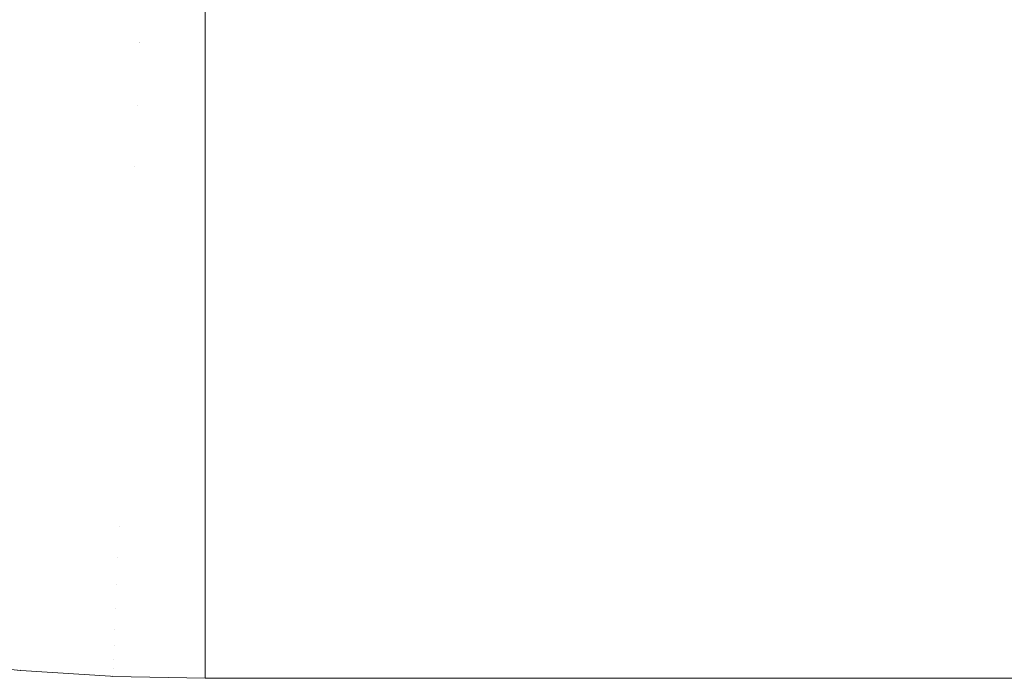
# Model space of a CAD drawing. Header units: centimetres. Extents: x -26 to 27.3, y -21.7 to -19.9.
# Tile 10 of 202: x -25.8987 to -25.8534, y -21.6599 to -21.6296. Entities that reach past the tile are written whole.
import ezdxf

# ---------------------------------------------------------------- set-up
doc = ezdxf.new("R2010")
doc.units = ezdxf.units.CM
doc.header["$LTSCALE"] = 2.54
doc.layers.add('Lucido design-1', color=7, linetype='Continuous')

# ---------------------------------------------------------------- blocks, each defined once
blk = doc.blocks.new('Gruppo-4-1')
at = {"color": 7, "linetype": 'Continuous', "lineweight": 9}
for points, invisible_edges in [([(-25.896155, -21.630473, 329.81554), (-25.899145, -21.630154, 329.81554), (-25.898772, -21.627243, 329.812713), (-25.895906, -21.627549, 329.812713)], 15), ([(-25.895895, -21.627426, 330.559644), (-25.898756, -21.627121, 330.559644), (-25.899143, -21.630139, 330.556718), (-25.896153, -21.630458, 330.556718)], 15), ([(-25.893024, -21.627609, 330.559644), (-25.895895, -21.627426, 330.559644), (-25.896153, -21.630458, 330.556718), (-25.893153, -21.630649, 330.556718)], 15), ([(-25.893154, -21.630664, 329.81554), (-25.896155, -21.630473, 329.81554), (-25.895906, -21.627549, 329.812713), (-25.893029, -21.627732, 329.812713)], 15), ([(-25.893154, -21.630664, 329.81554), (-25.893029, -21.627732, 329.812713), (-25.890147, -21.627793, 329.812713), (-25.890147, -21.630596, 329.815413)], 11), ([(-25.893024, -21.627609, 330.559644), (-25.893153, -21.630649, 330.556718), (-25.890147, -21.630713, 330.556718), (-25.890147, -21.629067, 330.558301)], 11), ([(27.209853, -21.627793, 329.812713), (27.209853, -21.630596, 329.815413), (-25.890147, -21.630596, 329.815413), (-25.890147, -21.627793, 329.812713)], 10), ([(27.209853, -21.630713, 330.556718), (27.209853, -21.629067, 330.558301), (-25.890147, -21.629067, 330.558301), (-25.890147, -21.630713, 330.556718)], 10), ([(-25.896153, -21.630458, 330.556718), (-25.899143, -21.630139, 330.556718), (-25.899513, -21.63303, 330.553668), (-25.8964, -21.633361, 330.553668)], 15), ([(-25.896394, -21.633282, 329.818488), (-25.899503, -21.632951, 329.818488), (-25.899145, -21.630154, 329.81554), (-25.896155, -21.630473, 329.81554)], 15), ([(-25.893153, -21.630649, 330.556718), (-25.896153, -21.630458, 330.556718), (-25.8964, -21.633361, 330.553668), (-25.893277, -21.63356, 330.553668)], 15), ([(-25.893273, -21.633481, 329.818488), (-25.896394, -21.633282, 329.818488), (-25.896155, -21.630473, 329.81554), (-25.893154, -21.630664, 329.81554)], 15), ([(-25.893153, -21.630649, 330.556718), (-25.893277, -21.63356, 330.553668), (-25.890147, -21.633627, 330.553668), (-25.890147, -21.632068, 330.5553)], 11), ([(-25.890147, -21.633548, 329.818488), (-25.893273, -21.633481, 329.818488), (-25.893154, -21.630664, 329.81554), (-25.890147, -21.630728, 329.81554)], 7), ([(-25.890147, -21.630596, 329.815413), (-25.890147, -21.630728, 329.81554), (-25.893154, -21.630664, 329.81554)], 10), ([(-25.890147, -21.632068, 330.5553), (-25.890147, -21.630713, 330.556718), (-25.893153, -21.630649, 330.556718)], 10), ([(-25.890147, -21.630728, 329.81554), (-25.890147, -21.630596, 329.815413), (27.209853, -21.630596, 329.815413), (27.209853, -21.630728, 329.81554)], 10), ([(-25.890147, -21.630713, 330.556718), (-25.890147, -21.632068, 330.5553), (27.209853, -21.632068, 330.5553), (27.209853, -21.630713, 330.556718)], 10), ([(27.209853, -21.630728, 329.81554), (27.209853, -21.633548, 329.818488), (-25.890147, -21.633548, 329.818488), (-25.890147, -21.630728, 329.81554)], 10), ([(27.209853, -21.633627, 330.553668), (27.209853, -21.632068, 330.5553), (-25.890147, -21.632068, 330.5553), (-25.890147, -21.633627, 330.553668)], 10), ([(-25.896623, -21.635972, 329.821552), (-25.899846, -21.635629, 329.821552), (-25.899503, -21.632951, 329.818488), (-25.896394, -21.633282, 329.818488)], 15), ([(-25.8964, -21.633361, 330.553668), (-25.899513, -21.63303, 330.553668), (-25.899866, -21.635787, 330.550502), (-25.896636, -21.636131, 330.550502)], 15), ([(-25.893277, -21.63356, 330.553668), (-25.8964, -21.633361, 330.553668), (-25.896636, -21.636131, 330.550502), (-25.893395, -21.636338, 330.550502)], 15), ([(-25.893388, -21.636179, 329.821552), (-25.896623, -21.635972, 329.821552), (-25.896394, -21.633282, 329.818488), (-25.893273, -21.633481, 329.818488)], 15), ([(-25.893277, -21.63356, 330.553668), (-25.893395, -21.636338, 330.550502), (-25.890147, -21.636407, 330.550502), (-25.890147, -21.634939, 330.552174)], 11), ([(-25.890147, -21.633614, 329.818564), (-25.890147, -21.636247, 329.821552), (-25.893388, -21.636179, 329.821552), (-25.893273, -21.633481, 329.818488)], 14), ([(-25.890147, -21.634939, 330.552174), (-25.890147, -21.633627, 330.553668), (-25.893277, -21.63356, 330.553668)], 10), ([(-25.893273, -21.633481, 329.818488), (-25.890147, -21.633548, 329.818488), (-25.890147, -21.633614, 329.818564)], 9), ([(27.209853, -21.633548, 329.818488), (27.209853, -21.633614, 329.818564), (-25.890147, -21.633614, 329.818564), (-25.890147, -21.633548, 329.818488)], 10), ([(-25.890147, -21.636247, 329.821552), (-25.890147, -21.633614, 329.818564), (27.209853, -21.633614, 329.818564), (27.209853, -21.636247, 329.821552)], 10), ([(-25.890147, -21.633627, 330.553668), (-25.890147, -21.634939, 330.552174), (27.209853, -21.634939, 330.552174), (27.209853, -21.633627, 330.553668)], 10), ([(27.209853, -21.636407, 330.550502), (27.209853, -21.634939, 330.552174), (-25.890147, -21.634939, 330.552174), (-25.890147, -21.636407, 330.550502)], 10), ([(-25.896841, -21.638538, 329.824726), (-25.900173, -21.638183, 329.824726), (-25.899846, -21.635629, 329.821552), (-25.896623, -21.635972, 329.821552)], 15), ([(-25.896636, -21.636131, 330.550502), (-25.899866, -21.635787, 330.550502), (-25.900202, -21.638407, 330.547225), (-25.89686, -21.638763, 330.547225)], 15), ([(-25.893395, -21.636338, 330.550502), (-25.896636, -21.636131, 330.550502), (-25.89686, -21.638763, 330.547225), (-25.893507, -21.638977, 330.547225)], 15), ([(-25.893497, -21.638751, 329.824726), (-25.896841, -21.638538, 329.824726), (-25.896623, -21.635972, 329.821552), (-25.893388, -21.636179, 329.821552)], 15), ([(-25.893395, -21.636338, 330.550502), (-25.893507, -21.638977, 330.547225), (-25.890147, -21.639048, 330.547225), (-25.890147, -21.637674, 330.54893)], 11), ([(-25.890147, -21.636487, 329.821847), (-25.890147, -21.638822, 329.824726), (-25.893497, -21.638751, 329.824726), (-25.893388, -21.636179, 329.821552)], 14), ([(-25.890147, -21.637674, 330.54893), (-25.890147, -21.636407, 330.550502), (-25.893395, -21.636338, 330.550502)], 10), ([(-25.893388, -21.636179, 329.821552), (-25.890147, -21.636247, 329.821552), (-25.890147, -21.636487, 329.821847)], 9), ([(27.209853, -21.636247, 329.821552), (27.209853, -21.636487, 329.821847), (-25.890147, -21.636487, 329.821847), (-25.890147, -21.636247, 329.821552)], 10), ([(-25.890147, -21.636407, 330.550502), (-25.890147, -21.637674, 330.54893), (27.209853, -21.637674, 330.54893), (27.209853, -21.636407, 330.550502)], 10), ([(-25.890147, -21.638822, 329.824726), (-25.890147, -21.636487, 329.821847), (27.209853, -21.636487, 329.821847), (27.209853, -21.638822, 329.824726)], 10), ([(27.209853, -21.639048, 330.547225), (27.209853, -21.637674, 330.54893), (-25.890147, -21.637674, 330.54893), (-25.890147, -21.639048, 330.547225)], 10), ([(-25.897048, -21.640974, 329.828006), (-25.900484, -21.640608, 329.828006), (-25.900173, -21.638183, 329.824726), (-25.896841, -21.638538, 329.824726)], 15), ([(-25.89686, -21.638763, 330.547225), (-25.900202, -21.638407, 330.547225), (-25.900519, -21.640885, 330.543844), (-25.897072, -21.641253, 330.543844)], 15), ([(-25.893507, -21.638977, 330.547225), (-25.89686, -21.638763, 330.547225), (-25.897072, -21.641253, 330.543844), (-25.893613, -21.641473, 330.543844)], 15), ([(-25.893601, -21.641194, 329.828006), (-25.897048, -21.640974, 329.828006), (-25.896841, -21.638538, 329.824726), (-25.893497, -21.638751, 329.824726)], 15), ([(-25.890147, -21.639214, 329.825252), (-25.890147, -21.641267, 329.828006), (-25.893601, -21.641194, 329.828006), (-25.893497, -21.638751, 329.824726)], 14), ([(-25.893497, -21.638751, 329.824726), (-25.890147, -21.638822, 329.824726), (-25.890147, -21.639214, 329.825252)], 9), ([(27.209853, -21.638822, 329.824726), (27.209853, -21.639214, 329.825252), (-25.890147, -21.639214, 329.825252), (-25.890147, -21.638822, 329.824726)], 10), ([(-25.890147, -21.64027, 330.545572), (-25.890147, -21.639048, 330.547225), (-25.893507, -21.638977, 330.547225), (-25.893613, -21.641473, 330.543844)], 14), ([(-25.890147, -21.639048, 330.547225), (-25.890147, -21.64027, 330.545572), (27.209853, -21.64027, 330.545572), (27.209853, -21.639048, 330.547225)], 10), ([(-25.890147, -21.641267, 329.828006), (-25.890147, -21.639214, 329.825252), (27.209853, -21.639214, 329.825252), (27.209853, -21.641267, 329.828006)], 10), ([(-25.897244, -21.643276, 329.831386), (-25.900777, -21.6429, 329.831386), (-25.900484, -21.640608, 329.828006), (-25.897048, -21.640974, 329.828006)], 15), ([(-25.893613, -21.641473, 330.543844), (-25.890147, -21.641547, 330.543844), (-25.890147, -21.64027, 330.545572)], 9), ([(27.209853, -21.641547, 330.543844), (27.209853, -21.64027, 330.545572), (-25.890147, -21.64027, 330.545572), (-25.890147, -21.641547, 330.543844)], 10), ([(-25.897072, -21.641253, 330.543844), (-25.900519, -21.640885, 330.543844), (-25.900818, -21.643218, 330.540363), (-25.897272, -21.643596, 330.540363)], 15), ([(-25.893699, -21.643502, 329.831386), (-25.897244, -21.643276, 329.831386), (-25.897048, -21.640974, 329.828006), (-25.893601, -21.641194, 329.828006)], 15), ([(-25.893613, -21.641473, 330.543844), (-25.897072, -21.641253, 330.543844), (-25.897272, -21.643596, 330.540363), (-25.893713, -21.643823, 330.540363)], 15), ([(-25.890147, -21.642721, 330.542107), (-25.890147, -21.641547, 330.543844), (-25.893613, -21.641473, 330.543844), (-25.893713, -21.643823, 330.540363)], 14), ([(-25.890147, -21.641791, 329.828772), (-25.890147, -21.643578, 329.831386), (-25.893699, -21.643502, 329.831386), (-25.893601, -21.641194, 329.828006)], 14), ([(-25.893601, -21.641194, 329.828006), (-25.890147, -21.641267, 329.828006), (-25.890147, -21.641791, 329.828772)], 9), ([(27.209853, -21.641267, 329.828006), (27.209853, -21.641791, 329.828772), (-25.890147, -21.641791, 329.828772), (-25.890147, -21.641267, 329.828006)], 10), ([(-25.890147, -21.641547, 330.543844), (-25.890147, -21.642721, 330.542107), (27.209853, -21.642721, 330.542107), (27.209853, -21.641547, 330.543844)], 10), ([(-25.890147, -21.643578, 329.831386), (-25.890147, -21.641791, 329.828772), (27.209853, -21.641791, 329.828772), (27.209853, -21.643578, 329.831386)], 10), ([(-25.897429, -21.645441, 329.83486), (-25.901053, -21.645055, 329.83486), (-25.900777, -21.6429, 329.831386), (-25.897244, -21.643276, 329.831386)], 15), ([(-25.893713, -21.643823, 330.540363), (-25.890147, -21.643899, 330.540363), (-25.890147, -21.642721, 330.542107)], 9), ([(27.209853, -21.643899, 330.540363), (27.209853, -21.642721, 330.542107), (-25.890147, -21.642721, 330.542107), (-25.890147, -21.643899, 330.540363)], 10), ([(-25.897272, -21.643596, 330.540363), (-25.900818, -21.643218, 330.540363), (-25.901098, -21.645402, 330.536791), (-25.897458, -21.64579, 330.536791)], 15), ([(-25.893791, -21.645673, 329.83486), (-25.897429, -21.645441, 329.83486), (-25.897244, -21.643276, 329.831386), (-25.893699, -21.643502, 329.831386)], 15), ([(-25.893713, -21.643823, 330.540363), (-25.897272, -21.643596, 330.540363), (-25.897458, -21.64579, 330.536791), (-25.893806, -21.646023, 330.536791)], 15), ([(-25.890147, -21.645022, 330.538541), (-25.890147, -21.643899, 330.540363), (-25.893713, -21.643823, 330.540363), (-25.893806, -21.646023, 330.536791)], 14), ([(-25.890147, -21.644212, 329.832401), (-25.890147, -21.64575, 329.83486), (-25.893791, -21.645673, 329.83486), (-25.893699, -21.643502, 329.831386)], 14), ([(-25.893699, -21.643502, 329.831386), (-25.890147, -21.643578, 329.831386), (-25.890147, -21.644212, 329.832401)], 9), ([(27.209853, -21.643578, 329.831386), (27.209853, -21.644212, 329.832401), (-25.890147, -21.644212, 329.832401), (-25.890147, -21.643578, 329.831386)], 10), ([(-25.890147, -21.643899, 330.540363), (-25.890147, -21.645022, 330.538541), (27.209853, -21.645022, 330.538541), (27.209853, -21.643899, 330.540363)], 10), ([(-25.890147, -21.64575, 329.83486), (-25.890147, -21.644212, 329.832401), (27.209853, -21.644212, 329.832401), (27.209853, -21.64575, 329.83486)], 10), ([(-25.897601, -21.647463, 329.838425), (-25.901311, -21.647068, 329.838425), (-25.901053, -21.645055, 329.83486), (-25.897429, -21.645441, 329.83486)], 15), ([(-25.893806, -21.646023, 330.536791), (-25.890147, -21.6461, 330.536791), (-25.890147, -21.645022, 330.538541)], 9), ([(27.209853, -21.6461, 330.536791), (27.209853, -21.645022, 330.538541), (-25.890147, -21.645022, 330.538541), (-25.890147, -21.6461, 330.536791)], 10), ([(-25.897458, -21.64579, 330.536791), (-25.901098, -21.645402, 330.536791), (-25.901358, -21.647434, 330.533133), (-25.897632, -21.647831, 330.533133)], 15), ([(-25.893877, -21.647701, 329.838425), (-25.897601, -21.647463, 329.838425), (-25.897429, -21.645441, 329.83486), (-25.893791, -21.645673, 329.83486)], 15), ([(-25.893806, -21.646023, 330.536791), (-25.897458, -21.64579, 330.536791), (-25.897632, -21.647831, 330.533133), (-25.893893, -21.648069, 330.533133)], 15), ([(-25.890147, -21.64717, 330.53488), (-25.890147, -21.6461, 330.536791), (-25.893806, -21.646023, 330.536791), (-25.893893, -21.648069, 330.533133)], 14), ([(-25.890147, -21.646474, 329.836131), (-25.890147, -21.64778, 329.838425), (-25.893877, -21.647701, 329.838425), (-25.893791, -21.645673, 329.83486)], 14), ([(-25.893791, -21.645673, 329.83486), (-25.890147, -21.64575, 329.83486), (-25.890147, -21.646474, 329.836131)], 9), ([(27.209853, -21.64575, 329.83486), (27.209853, -21.646474, 329.836131), (-25.890147, -21.646474, 329.836131), (-25.890147, -21.64575, 329.83486)], 10), ([(-25.890147, -21.6461, 330.536791), (-25.890147, -21.64717, 330.53488), (27.209853, -21.64717, 330.53488), (27.209853, -21.6461, 330.536791)], 10), ([(-25.890147, -21.64778, 329.838425), (-25.890147, -21.646474, 329.836131), (27.209853, -21.646474, 329.836131), (27.209853, -21.64778, 329.838425)], 10), ([(-25.897632, -21.647831, 330.533133), (-25.901358, -21.647434, 330.533133), (-25.901598, -21.649309, 330.529396), (-25.897792, -21.649715, 330.529396)], 15), ([(-25.897761, -21.64934, 329.842072), (-25.90155, -21.648937, 329.842072), (-25.901311, -21.647068, 329.838425), (-25.897601, -21.647463, 329.838425)], 15), ([(-25.893893, -21.648069, 330.533133), (-25.890147, -21.648149, 330.533133), (-25.890147, -21.64717, 330.53488)], 9), ([(27.209853, -21.648149, 330.533133), (27.209853, -21.64717, 330.53488), (-25.890147, -21.64717, 330.53488), (-25.890147, -21.648149, 330.533133)], 10), ([(-25.893893, -21.648069, 330.533133), (-25.897632, -21.647831, 330.533133), (-25.897792, -21.649715, 330.529396), (-25.893973, -21.649958, 330.529396)], 15), ([(-25.893957, -21.649583, 329.842072), (-25.897761, -21.64934, 329.842072), (-25.897601, -21.647463, 329.838425), (-25.893877, -21.647701, 329.838425)], 15), ([(-25.890147, -21.648571, 329.839956), (-25.890147, -21.649664, 329.842072), (-25.893957, -21.649583, 329.842072), (-25.893877, -21.647701, 329.838425)], 14), ([(-25.893877, -21.647701, 329.838425), (-25.890147, -21.64778, 329.838425), (-25.890147, -21.648571, 329.839956)], 9), ([(27.209853, -21.64778, 329.838425), (27.209853, -21.648571, 329.839956), (-25.890147, -21.648571, 329.839956), (-25.890147, -21.64778, 329.838425)], 10), ([(-25.890147, -21.649161, 330.531132), (-25.890147, -21.648149, 330.533133), (-25.893893, -21.648069, 330.533133), (-25.893973, -21.649958, 330.529396)], 14), ([(-25.890147, -21.648149, 330.533133), (-25.890147, -21.649161, 330.531132), (27.209853, -21.649161, 330.531132), (27.209853, -21.648149, 330.533133)], 10), ([(-25.890147, -21.649664, 329.842072), (-25.890147, -21.648571, 329.839956), (27.209853, -21.648571, 329.839956), (27.209853, -21.649664, 329.842072)], 10), ([(-25.897908, -21.651068, 329.845798), (-25.90177, -21.650656, 329.845798), (-25.90155, -21.648937, 329.842072), (-25.897761, -21.64934, 329.842072)], 15), ([(-25.893973, -21.649958, 330.529396), (-25.890147, -21.65004, 330.529396), (-25.890147, -21.649161, 330.531132)], 9), ([(27.209853, -21.65004, 330.529396), (27.209853, -21.649161, 330.531132), (-25.890147, -21.649161, 330.531132), (-25.890147, -21.65004, 330.529396)], 10), ([(-25.897792, -21.649715, 330.529396), (-25.901598, -21.649309, 330.529396), (-25.901818, -21.651027, 330.525586), (-25.897939, -21.65144, 330.525586)], 15), ([(-25.893973, -21.649958, 330.529396), (-25.897792, -21.649715, 330.529396), (-25.897939, -21.65144, 330.525586), (-25.894047, -21.651688, 330.525586)], 15), ([(-25.894031, -21.651315, 329.845798), (-25.897908, -21.651068, 329.845798), (-25.897761, -21.64934, 329.842072), (-25.893957, -21.649583, 329.842072)], 15), ([(-25.890147, -21.6505, 329.843869), (-25.890147, -21.651398, 329.845798), (-25.894031, -21.651315, 329.845798), (-25.893957, -21.649583, 329.842072)], 14), ([(-25.893957, -21.649583, 329.842072), (-25.890147, -21.649664, 329.842072), (-25.890147, -21.6505, 329.843869)], 9), ([(27.209853, -21.649664, 329.842072), (27.209853, -21.6505, 329.843869), (-25.890147, -21.6505, 329.843869), (-25.890147, -21.649664, 329.842072)], 10), ([(-25.890147, -21.650991, 330.527303), (-25.890147, -21.65004, 330.529396), (-25.893973, -21.649958, 330.529396), (-25.894047, -21.651688, 330.525586)], 14), ([(-25.890147, -21.65004, 330.529396), (-25.890147, -21.650991, 330.527303), (27.209853, -21.650991, 330.527303), (27.209853, -21.65004, 330.529396)], 10), ([(-25.890147, -21.651398, 329.845798), (-25.890147, -21.6505, 329.843869), (27.209853, -21.6505, 329.843869), (27.209853, -21.651398, 329.845798)], 10), ([(-25.897939, -21.65144, 330.525586), (-25.901818, -21.651027, 330.525586), (-25.902017, -21.652583, 330.521712), (-25.898072, -21.653004, 330.521712)], 15), ([(-25.898042, -21.652643, 329.849594), (-25.901971, -21.652224, 329.849594), (-25.90177, -21.650656, 329.845798), (-25.897908, -21.651068, 329.845798)], 15), ([(-25.894098, -21.652894, 329.849594), (-25.898042, -21.652643, 329.849594), (-25.897908, -21.651068, 329.845798), (-25.894031, -21.651315, 329.845798)], 15), ([(-25.894047, -21.651688, 330.525586), (-25.890147, -21.651771, 330.525586), (-25.890147, -21.650991, 330.527303)], 9), ([(27.209853, -21.651771, 330.525586), (27.209853, -21.650991, 330.527303), (-25.890147, -21.650991, 330.527303), (-25.890147, -21.651771, 330.525586)], 10), ([(-25.894047, -21.651688, 330.525586), (-25.897939, -21.65144, 330.525586), (-25.898072, -21.653004, 330.521712), (-25.894113, -21.653256, 330.521712)], 15), ([(-25.894098, -21.652894, 329.849594), (-25.894031, -21.651315, 329.845798), (-25.890147, -21.651398, 329.845798), (-25.890147, -21.652257, 329.847861)], 11), ([(27.209853, -21.651398, 329.845798), (27.209853, -21.652257, 329.847861), (-25.890147, -21.652257, 329.847861), (-25.890147, -21.651398, 329.845798)], 10), ([(-25.890147, -21.652657, 330.523399), (-25.890147, -21.651771, 330.525586), (-25.894047, -21.651688, 330.525586), (-25.894113, -21.653256, 330.521712)], 14), ([(-25.890147, -21.651771, 330.525586), (-25.890147, -21.652657, 330.523399), (27.209853, -21.652657, 330.523399), (27.209853, -21.651771, 330.525586)], 10), ([(-25.898162, -21.654062, 329.853456), (-25.902152, -21.653637, 329.853456), (-25.901971, -21.652224, 329.849594), (-25.898042, -21.652643, 329.849594)], 15), ([(-25.890147, -21.652257, 329.847861), (-25.890147, -21.652978, 329.849594), (-25.894098, -21.652894, 329.849594)], 10), ([(-25.890147, -21.652978, 329.849594), (-25.890147, -21.652257, 329.847861), (27.209853, -21.652257, 329.847861), (27.209853, -21.652978, 329.849594)], 10), ([(-25.898072, -21.653004, 330.521712), (-25.902017, -21.652583, 330.521712), (-25.902196, -21.653977, 330.517778), (-25.898191, -21.654403, 330.517778)], 15), ([(-25.894158, -21.654317, 329.853456), (-25.898162, -21.654062, 329.853456), (-25.898042, -21.652643, 329.849594), (-25.894098, -21.652894, 329.849594)], 15), ([(-25.894113, -21.653256, 330.521712), (-25.890147, -21.65334, 330.521712), (-25.890147, -21.652657, 330.523399)], 9), ([(27.209853, -21.65334, 330.521712), (27.209853, -21.652657, 330.523399), (-25.890147, -21.652657, 330.523399), (-25.890147, -21.65334, 330.521712)], 10), ([(-25.894113, -21.653256, 330.521712), (-25.898072, -21.653004, 330.521712), (-25.898191, -21.654403, 330.517778), (-25.894173, -21.65466, 330.517778)], 15), ([(-25.890147, -21.654156, 330.519428), (-25.890147, -21.65334, 330.521712), (-25.894113, -21.653256, 330.521712), (-25.894173, -21.65466, 330.517778)], 14), ([(-25.894158, -21.654317, 329.853456), (-25.894098, -21.652894, 329.849594), (-25.890147, -21.652978, 329.849594), (-25.890147, -21.653838, 329.851926)], 11), ([(27.209853, -21.652978, 329.849594), (27.209853, -21.653838, 329.851926), (-25.890147, -21.653838, 329.851926), (-25.890147, -21.652978, 329.849594)], 10), ([(-25.890147, -21.65334, 330.521712), (-25.890147, -21.654156, 330.519428), (27.209853, -21.654156, 330.519428), (27.209853, -21.65334, 330.521712)], 10), ([(-25.89827, -21.655323, 329.857377), (-25.902313, -21.654892, 329.857377), (-25.902152, -21.653637, 329.853456), (-25.898162, -21.654062, 329.853456)], 15), ([(-25.898191, -21.654403, 330.517778), (-25.902196, -21.653977, 330.517778), (-25.902353, -21.655205, 330.513793), (-25.898296, -21.655637, 330.513793)], 15), ([(-25.894212, -21.655581, 329.857377), (-25.89827, -21.655323, 329.857377), (-25.898162, -21.654062, 329.853456), (-25.894158, -21.654317, 329.853456)], 15), ([(-25.894173, -21.65466, 330.517778), (-25.890147, -21.654745, 330.517778), (-25.890147, -21.654156, 330.519428)], 9), ([(-25.890147, -21.653838, 329.851926), (-25.890147, -21.654402, 329.853456), (-25.894158, -21.654317, 329.853456)], 10), ([(-25.890147, -21.654402, 329.853456), (-25.890147, -21.653838, 329.851926), (27.209853, -21.653838, 329.851926), (27.209853, -21.654402, 329.853456)], 10), ([(27.209853, -21.654745, 330.517778), (27.209853, -21.654156, 330.519428), (-25.890147, -21.654156, 330.519428), (-25.890147, -21.654745, 330.517778)], 10), ([(-25.894173, -21.65466, 330.517778), (-25.898191, -21.654403, 330.517778), (-25.898296, -21.655637, 330.513793), (-25.894225, -21.655897, 330.513793)], 15), ([(-25.890147, -21.655485, 330.515398), (-25.890147, -21.654745, 330.517778), (-25.894173, -21.65466, 330.517778), (-25.894225, -21.655897, 330.513793)], 14), ([(-25.894212, -21.655581, 329.857377), (-25.894158, -21.654317, 329.853456), (-25.890147, -21.654402, 329.853456), (-25.890147, -21.655242, 329.856057)], 11), ([(27.209853, -21.654402, 329.853456), (27.209853, -21.655242, 329.856057), (-25.890147, -21.655242, 329.856057), (-25.890147, -21.654402, 329.853456)], 10), ([(-25.898363, -21.656422, 329.86135), (-25.902453, -21.655987, 329.86135), (-25.902313, -21.654892, 329.857377), (-25.89827, -21.655323, 329.857377)], 15), ([(-25.890147, -21.654745, 330.517778), (-25.890147, -21.655485, 330.515398), (27.209853, -21.655485, 330.515398), (27.209853, -21.654745, 330.517778)], 10), ([(-25.898296, -21.655637, 330.513793), (-25.902353, -21.655205, 330.513793), (-25.902489, -21.656266, 330.509763), (-25.898387, -21.656703, 330.509763)], 15), ([(-25.894259, -21.656684, 329.86135), (-25.898363, -21.656422, 329.86135), (-25.89827, -21.655323, 329.857377), (-25.894212, -21.655581, 329.857377)], 15), ([(-25.894259, -21.656684, 329.86135), (-25.894212, -21.655581, 329.857377), (-25.890147, -21.655668, 329.857377), (-25.890147, -21.656464, 329.860244)], 11), ([(-25.894225, -21.655897, 330.513793), (-25.890147, -21.655983, 330.513793), (-25.890147, -21.655485, 330.515398)], 9), ([(-25.890147, -21.655242, 329.856057), (-25.890147, -21.655668, 329.857377), (-25.894212, -21.655581, 329.857377)], 10), ([(-25.890147, -21.655668, 329.857377), (-25.890147, -21.655242, 329.856057), (27.209853, -21.655242, 329.856057), (27.209853, -21.655668, 329.857377)], 10), ([(27.209853, -21.655983, 330.513793), (27.209853, -21.655485, 330.515398), (-25.890147, -21.655485, 330.515398), (-25.890147, -21.655983, 330.513793)], 10), ([(-25.898443, -21.657358, 329.865368), (-25.902572, -21.656918, 329.865368), (-25.902453, -21.655987, 329.86135), (-25.898363, -21.656422, 329.86135)], 15), ([(-25.894225, -21.655897, 330.513793), (-25.898296, -21.655637, 330.513793), (-25.898387, -21.656703, 330.509763), (-25.894271, -21.656966, 330.509763)], 15), ([(-25.890147, -21.656641, 330.511314), (-25.890147, -21.655983, 330.513793), (-25.894225, -21.655897, 330.513793), (-25.894271, -21.656966, 330.509763)], 14), ([(27.209853, -21.655668, 329.857377), (27.209853, -21.656464, 329.860244), (-25.890147, -21.656464, 329.860244), (-25.890147, -21.655668, 329.857377)], 10), ([(-25.890147, -21.655983, 330.513793), (-25.890147, -21.656641, 330.511314), (27.209853, -21.656641, 330.511314), (27.209853, -21.655983, 330.513793)], 10), ([(-25.898387, -21.656703, 330.509763), (-25.902489, -21.656266, 330.509763), (-25.902603, -21.657159, 330.505696), (-25.898464, -21.6576, 330.505696)], 15), ([(-25.894299, -21.657623, 329.865368), (-25.898443, -21.657358, 329.865368), (-25.898363, -21.656422, 329.86135), (-25.894259, -21.656684, 329.86135)], 15), ([(-25.890147, -21.656464, 329.860244), (-25.890147, -21.656771, 329.86135), (-25.894259, -21.656684, 329.86135)], 10), ([(-25.890147, -21.656771, 329.86135), (-25.890147, -21.656464, 329.860244), (27.209853, -21.656464, 329.860244), (27.209853, -21.656771, 329.86135)], 10), ([(-25.898509, -21.658129, 329.869425), (-25.90267, -21.657686, 329.869425), (-25.902572, -21.656918, 329.865368), (-25.898443, -21.657358, 329.865368)], 15), ([(-25.894271, -21.656966, 330.509763), (-25.898387, -21.656703, 330.509763), (-25.898464, -21.6576, 330.505696), (-25.894309, -21.657865, 330.505696)], 15), ([(-25.894299, -21.657623, 329.865368), (-25.894259, -21.656684, 329.86135), (-25.890147, -21.656771, 329.86135), (-25.890147, -21.657503, 329.864481)], 11), ([(-25.894271, -21.656966, 330.509763), (-25.890147, -21.657053, 330.509763), (-25.890147, -21.656641, 330.511314)], 9), ([(27.209853, -21.657053, 330.509763), (27.209853, -21.656641, 330.511314), (-25.890147, -21.656641, 330.511314), (-25.890147, -21.657053, 330.509763)], 10), ([(27.209853, -21.656771, 329.86135), (27.209853, -21.657503, 329.864481), (-25.890147, -21.657503, 329.864481), (-25.890147, -21.656771, 329.86135)], 10), ([(-25.898464, -21.6576, 330.505696), (-25.902603, -21.657159, 330.505696), (-25.902696, -21.657883, 330.501599), (-25.898525, -21.658327, 330.501599)], 15), ([(-25.894332, -21.658396, 329.869425), (-25.898509, -21.658129, 329.869425), (-25.898443, -21.657358, 329.865368), (-25.894299, -21.657623, 329.865368)], 15), ([(-25.890147, -21.657624, 330.507185), (-25.890147, -21.657053, 330.509763), (-25.894271, -21.656966, 330.509763), (-25.894309, -21.657865, 330.505696)], 14), ([(-25.890147, -21.657053, 330.509763), (-25.890147, -21.657624, 330.507185), (27.209853, -21.657624, 330.507185), (27.209853, -21.657053, 330.509763)], 10), ([(-25.89856, -21.658733, 329.873515), (-25.902747, -21.658287, 329.873515), (-25.90267, -21.657686, 329.869425), (-25.898509, -21.658129, 329.869425)], 15), ([(-25.894309, -21.657865, 330.505696), (-25.898464, -21.6576, 330.505696), (-25.898525, -21.658327, 330.501599), (-25.89434, -21.658594, 330.501599)], 15), ([(-25.890147, -21.65843, 330.503018), (-25.890147, -21.657953, 330.505696), (-25.894309, -21.657865, 330.505696), (-25.89434, -21.658594, 330.501599)], 14), ([(-25.894332, -21.658396, 329.869425), (-25.894299, -21.657623, 329.865368), (-25.890147, -21.657711, 329.865368), (-25.890147, -21.658357, 329.868759)], 11), ([(-25.894309, -21.657865, 330.505696), (-25.890147, -21.657953, 330.505696), (-25.890147, -21.657624, 330.507185)], 9), ([(-25.890147, -21.657503, 329.864481), (-25.890147, -21.657711, 329.865368), (-25.894299, -21.657623, 329.865368)], 10), ([(-25.890147, -21.657711, 329.865368), (-25.890147, -21.657503, 329.864481), (27.209853, -21.657503, 329.864481), (27.209853, -21.657711, 329.865368)], 10), ([(27.209853, -21.657953, 330.505696), (27.209853, -21.657624, 330.507185), (-25.890147, -21.657624, 330.507185), (-25.890147, -21.657953, 330.505696)], 10), ([(27.209853, -21.657711, 329.865368), (27.209853, -21.658357, 329.868759), (-25.890147, -21.658357, 329.868759), (-25.890147, -21.657711, 329.865368)], 10), ([(-25.898597, -21.659168, 329.877629), (-25.902803, -21.65872, 329.877629), (-25.902747, -21.658287, 329.873515), (-25.89856, -21.658733, 329.873515)], 15), ([(-25.898525, -21.658327, 330.501599), (-25.902696, -21.657883, 330.501599), (-25.902767, -21.658436, 330.497478), (-25.898573, -21.658883, 330.497478)], 15), ([(-25.894357, -21.659001, 329.873515), (-25.89856, -21.658733, 329.873515), (-25.898509, -21.658129, 329.869425), (-25.894332, -21.658396, 329.869425)], 15), ([(-25.890147, -21.657953, 330.505696), (-25.890147, -21.65843, 330.503018), (27.209853, -21.65843, 330.503018), (27.209853, -21.657953, 330.505696)], 10), ([(-25.89862, -21.659433, 329.881762), (-25.902837, -21.658984, 329.881762), (-25.902803, -21.65872, 329.877629), (-25.898597, -21.659168, 329.877629)], 15), ([(-25.898573, -21.658883, 330.497478), (-25.902767, -21.658436, 330.497478), (-25.902816, -21.658819, 330.493342), (-25.898605, -21.659268, 330.493342)], 15), ([(-25.894376, -21.659437, 329.877629), (-25.898597, -21.659168, 329.877629), (-25.89856, -21.658733, 329.873515), (-25.894357, -21.659001, 329.873515)], 15), ([(-25.89434, -21.658594, 330.501599), (-25.898525, -21.658327, 330.501599), (-25.898573, -21.658883, 330.497478), (-25.894364, -21.659151, 330.497478)], 15), ([(-25.890147, -21.659059, 330.498821), (-25.890147, -21.658683, 330.501599), (-25.89434, -21.658594, 330.501599), (-25.894364, -21.659151, 330.497478)], 14), ([(-25.894357, -21.659001, 329.873515), (-25.894332, -21.658396, 329.869425), (-25.890147, -21.658484, 329.869425), (-25.890147, -21.659024, 329.87307)], 11), ([(-25.89434, -21.658594, 330.501599), (-25.890147, -21.658683, 330.501599), (-25.890147, -21.65843, 330.503018)], 9), ([(-25.890147, -21.658357, 329.868759), (-25.890147, -21.658484, 329.869425), (-25.894332, -21.658396, 329.869425)], 10), ([(-25.890147, -21.658484, 329.869425), (-25.890147, -21.658357, 329.868759), (27.209853, -21.658357, 329.868759), (27.209853, -21.658484, 329.869425)], 10), ([(27.209853, -21.658683, 330.501599), (27.209853, -21.65843, 330.503018), (-25.890147, -21.65843, 330.503018), (-25.890147, -21.658683, 330.501599)], 10), ([(27.209853, -21.658484, 329.869425), (27.209853, -21.659024, 329.87307), (-25.890147, -21.659024, 329.87307), (-25.890147, -21.658484, 329.869425)], 10), ([(-25.890147, -21.658683, 330.501599), (-25.890147, -21.659059, 330.498821), (27.209853, -21.659059, 330.498821), (27.209853, -21.658683, 330.501599)], 10), ([(-25.898605, -21.659268, 330.493342), (-25.902816, -21.658819, 330.493342), (-25.902843, -21.659031, 330.489196), (-25.898624, -21.659481, 330.489196)], 15), ([(-25.902754, -21.659088, 330.486121), (-25.898639, -21.659526, 330.486121), (-25.898624, -21.659481, 330.489196), (-25.902843, -21.659031, 330.489196)], 14), ([(-25.898639, -21.659526, 329.886121), (-25.902754, -21.659088, 329.886121), (-25.902837, -21.658984, 329.881762), (-25.89862, -21.659433, 329.881762)], 14), ([(-25.898639, -21.659526, 329.886121), (-25.898639, -21.659526, 330.486121), (-25.902754, -21.659088, 330.486121), (-25.902754, -21.659088, 329.886121)], 5), ([(-25.894387, -21.659703, 329.881762), (-25.89862, -21.659433, 329.881762), (-25.898597, -21.659168, 329.877629), (-25.894376, -21.659437, 329.877629)], 15), ([(-25.894364, -21.659151, 330.497478), (-25.898573, -21.658883, 330.497478), (-25.898605, -21.659268, 330.493342), (-25.89438, -21.659537, 330.493342)], 15), ([(-25.890147, -21.65951, 330.4946), (-25.890147, -21.659241, 330.497478), (-25.894364, -21.659151, 330.497478), (-25.89438, -21.659537, 330.493342)], 14), ([(-25.894376, -21.659437, 329.877629), (-25.894357, -21.659001, 329.873515), (-25.890147, -21.65909, 329.873515), (-25.890147, -21.659503, 329.877406)], 11), ([(-25.894364, -21.659151, 330.497478), (-25.890147, -21.659241, 330.497478), (-25.890147, -21.659059, 330.498821)], 9), ([(-25.890147, -21.659024, 329.87307), (-25.890147, -21.65909, 329.873515), (-25.894357, -21.659001, 329.873515)], 10), ([(-25.890147, -21.65909, 329.873515), (-25.890147, -21.659024, 329.87307), (27.209853, -21.659024, 329.87307), (27.209853, -21.65909, 329.873515)], 10), ([(27.209853, -21.659241, 330.497478), (27.209853, -21.659059, 330.498821), (-25.890147, -21.659059, 330.498821), (-25.890147, -21.659241, 330.497478)], 10), ([(27.209853, -21.65909, 329.873515), (27.209853, -21.659503, 329.877406), (-25.890147, -21.659503, 329.877406), (-25.890147, -21.65909, 329.873515)], 10), ([(-25.89862, -21.659433, 329.881762), (-25.898628, -21.659528, 329.886121), (-25.898639, -21.659526, 329.886121)], 9), ([(-25.898639, -21.659526, 330.486121), (-25.898628, -21.659528, 330.486121), (-25.898624, -21.659481, 330.489196)], 10), ([(-25.898628, -21.659528, 330.486121), (-25.898639, -21.659526, 330.486121), (-25.898639, -21.659526, 329.886121), (-25.898628, -21.659528, 329.886121)], 10), ([(-25.894507, -21.659791, 329.886121), (-25.898628, -21.659528, 329.886121), (-25.89862, -21.659433, 329.881762), (-25.894387, -21.659703, 329.881762)], 14), ([(-25.894389, -21.659751, 330.489196), (-25.898624, -21.659481, 330.489196), (-25.898628, -21.659528, 330.486121), (-25.894507, -21.659791, 330.486121)], 11), ([(-25.898628, -21.659528, 329.886121), (-25.894507, -21.659791, 329.886121), (-25.894507, -21.659791, 330.486121), (-25.898628, -21.659528, 330.486121)], 10), ([(-25.89438, -21.659537, 330.493342), (-25.898605, -21.659268, 330.493342), (-25.898624, -21.659481, 330.489196), (-25.894389, -21.659751, 330.489196)], 15), ([(-25.890147, -21.65978, 330.490365), (-25.890147, -21.659627, 330.493342), (-25.89438, -21.659537, 330.493342), (-25.894389, -21.659751, 330.489196)], 14), ([(-25.890147, -21.659793, 329.881762), (-25.894387, -21.659703, 329.881762), (-25.894376, -21.659437, 329.877629), (-25.890147, -21.659527, 329.877629)], 7), ([(-25.89438, -21.659537, 330.493342), (-25.890147, -21.659627, 330.493342), (-25.890147, -21.65951, 330.4946)], 9), ([(-25.890147, -21.659503, 329.877406), (-25.890147, -21.659527, 329.877629), (-25.894376, -21.659437, 329.877629)], 10), ([(-25.890147, -21.659241, 330.497478), (-25.890147, -21.65951, 330.4946), (27.209853, -21.65951, 330.4946), (27.209853, -21.659241, 330.497478)], 10), ([(-25.890147, -21.659527, 329.877629), (-25.890147, -21.659503, 329.877406), (27.209853, -21.659503, 329.877406), (27.209853, -21.659527, 329.877629)], 10), ([(27.209853, -21.659627, 330.493342), (27.209853, -21.65951, 330.4946), (-25.890147, -21.65951, 330.4946), (-25.890147, -21.659627, 330.493342)], 10), ([(27.209853, -21.659527, 329.877629), (27.209853, -21.659793, 329.88176), (-25.890147, -21.659793, 329.88176), (-25.890147, -21.659527, 329.877629)], 10), ([(-25.890147, -21.659627, 330.493342), (-25.890147, -21.65978, 330.490365), (27.209853, -21.65978, 330.490365), (27.209853, -21.659627, 330.493342)], 10), ([(-25.894387, -21.659703, 329.881762), (-25.894391, -21.659798, 329.886121), (-25.894507, -21.659791, 329.886121)], 9), ([(-25.894507, -21.659791, 330.486121), (-25.894391, -21.659798, 330.486121), (-25.894389, -21.659751, 330.489196)], 10), ([(-25.894391, -21.659798, 330.486121), (-25.894507, -21.659791, 330.486121), (-25.894507, -21.659791, 329.886121), (-25.894391, -21.659798, 329.886121)], 10), ([(-25.890147, -21.659888, 329.886121), (-25.894391, -21.659798, 329.886121), (-25.894387, -21.659703, 329.881762), (-25.890147, -21.659793, 329.881762)], 6), ([(-25.890147, -21.659841, 330.489196), (-25.894389, -21.659751, 330.489196), (-25.894391, -21.659798, 330.486121), (-25.890147, -21.659888, 330.486121)], 3), ([(-25.894391, -21.659798, 329.886121), (-25.890147, -21.659888, 329.886121), (-25.890147, -21.659888, 330.486121), (-25.894391, -21.659798, 330.486121)], 8), ([(-25.894389, -21.659751, 330.489196), (-25.890147, -21.659841, 330.489196), (-25.890147, -21.65978, 330.490365)], 9), ([(27.209853, -21.659841, 330.489196), (27.209853, -21.65978, 330.490365), (-25.890147, -21.65978, 330.490365), (-25.890147, -21.659841, 330.489196)], 10), ([(27.209853, -21.659888, 329.886121), (-25.890147, -21.659888, 329.886121), (-25.890147, -21.659793, 329.88176), (27.209853, -21.659793, 329.88176)], 4), ([(-25.890147, -21.659841, 330.489196), (-25.890147, -21.659888, 330.486121), (27.209853, -21.659888, 330.486121), (27.209853, -21.659841, 330.489196)], 8)]:
    blk.add_3dface(points, dxfattribs=dict(at, invisible_edges=invisible_edges))
blk.add_3dface([(-25.890147, -21.659888, 330.486121), (-25.890147, -21.659888, 329.886121), (27.209853, -21.659888, 329.886121), (27.209853, -21.659888, 330.486121)], dxfattribs=at)

msp = doc.modelspace()

# ---------------------------------------------------------------- block references
at = {"layer": 'Lucido design-1', "color": 7}
msp.add_blockref('Gruppo-4-1', (0, 0), dxfattribs=at)

doc.saveas('drawing.dxf')
